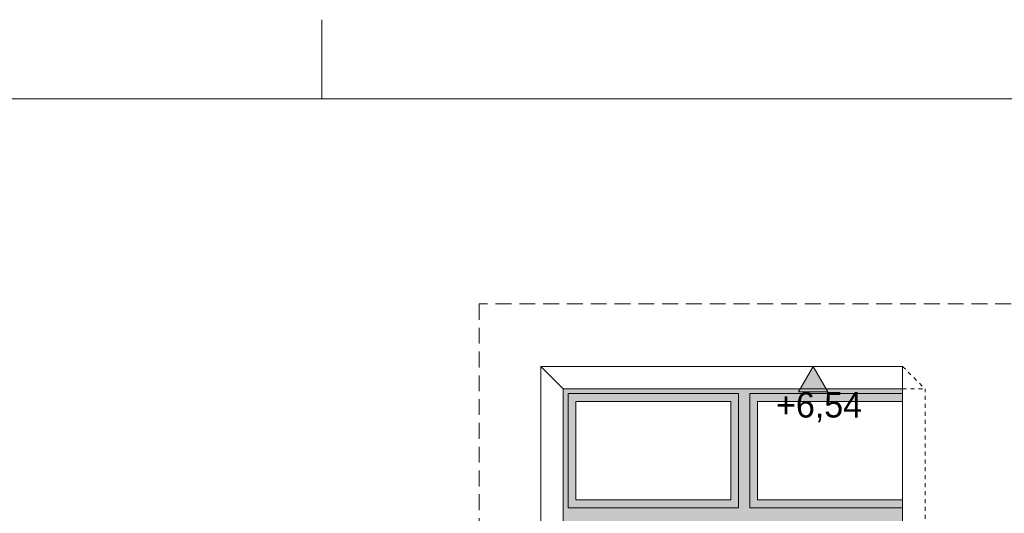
# Model space of a CAD drawing. Extents: x -366324 to -207045, y 68808 to 138616.
# Tile 87 of 170: x -294477 to -288270, y 95546 to 98658. Entities that reach past the tile are written whole.
import ezdxf

# ---------------------------------------------------------------- set-up
doc = ezdxf.new("R2010")
doc.units = 0
doc.header["$MEASUREMENT"] = 0
doc.linetypes.add('Hidden Line', pattern=[50, 25, -25])
doc.linetypes.add('Krawędzie ukryte', pattern=[150, 100, -50])
doc.layers.add('Arch kolorystyka_Nr_Pióra__2', color=7, linetype='Continuous', lineweight=13, true_color=0x7f7f7f)
for name, color, linetype, lineweight in [('Arch okna_Nr_Pióra__21', 7, 'Continuous', 9), ('ARCH TABELA_Nr_Pióra__21', 7, 'Continuous', 9), ('Arch wymiary_Nr_Pióra__21', 7, 'Continuous', 9), ('Arch ściany zewnętrzne_Nr_Pióra__21', 7, 'Continuous', 9), ('INWENT.ŚCIANY_Nr_Pióra__21', 7, 'Continuous', 9)]:
    doc.layers.add(name, color=color, linetype=linetype, lineweight=lineweight)
doc.layers.add('Arch wymiary', color=7, linetype='Continuous')
doc.styles.add('GENERATED_STYLE_1', font='txt')

# ---------------------------------------------------------------- blocks, each defined once
blk = doc.blocks.new('Wymiary_96', base_point=(-289474.9, 96472))
at = {"layer": 'Arch wymiary_Nr_Pióra__21', "linetype": 'Continuous'}
blk.add_hatch(color=256, dxfattribs=at).paths.add_polyline_path([(-289474.9, 96472), (-289567.7, 96312), (-289382.1, 96312)], flags=0)
for p, q in [((-289474.9, 96472), (-289594.9, 96472)), ((-289474.9, 96472), (-289567.7, 96312)), ((-289474.9, 96472), (-289354.9, 96472)), ((-289382.1, 96312), (-289474.9, 96472)), ((-289567.7, 96312), (-289382.1, 96312))]:
    blk.add_line(p, q, dxfattribs=at)
at = {"layer": 'Arch wymiary_Nr_Pióra__21', "insert": (-289708.4, 96120), "char_height": 160, "attachment_point": 7, "style": 'GENERATED_STYLE_1'}
blk.add_mtext('{+6,54}', dxfattribs=at)

msp = doc.modelspace()

# ---------------------------------------------------------------- hatches: boundary and pattern name
at = {"layer": 'Arch kolorystyka_Nr_Pióra__2', "linetype": 'Continuous'}
h = msp.add_hatch(color=256, dxfattribs=at)
h.paths.add_polyline_path([(-288911.4, 96330.6), (-291050, 96330.6), (-291050, 93722.8), (-290970, 93722.8), (-290970, 95460.6), (-289995, 95460.6), (-289995, 93722.8), (-289825, 93722.8), (-289825, 95460.6), (-288911.4, 95460.6), (-288911.4, 95630.6), (-289825, 95630.6), (-289825, 96250.6), (-288911.4, 96250.6)], flags=0)
h.paths.add_polyline_path([(-290970, 95630.6), (-290970, 96250.6), (-289995, 96250.6), (-289995, 95630.6)], flags=0)

# ---------------------------------------------------------------- linework, layer by layer
at = {"layer": 'Arch okna_Nr_Pióra__21', "linetype": 'Hidden Line'}
for p in [(-288911.4, 96472), (-288911.4, 96330.6), (-288770, 93510.6)]:
    msp.add_line(p, (-288770, 96330.6), dxfattribs=at)
at = {"layer": 'Arch okna_Nr_Pióra__21', "linetype": 'Continuous'}
for p, q in [((-291020, 96300.6), (-289945, 96300.6)), ((-291020, 96300.6), (-291020, 95580.6)), ((-289945, 96300.6), (-289945, 95580.6)), ((-289875, 96300.6), (-289875, 95580.6)), ((-289875, 96300.6), (-288911.4, 96300.6)), ((-290970, 96250.6), (-289995, 96250.6)), ((-290970, 96250.6), (-290970, 95630.6)), ((-289995, 96250.6), (-289995, 95630.6)), ((-289825, 96250.6), (-288911.4, 96250.6)), ((-289825, 96250.6), (-289825, 95630.6)), ((-291020, 95580.6), (-289945, 95580.6)), ((-290970, 95630.6), (-289995, 95630.6)), ((-289875, 95580.6), (-288911.4, 95580.6)), ((-289825, 95630.6), (-288911.4, 95630.6))]:
    msp.add_line(p, q, dxfattribs=at)
at = {"layer": 'ARCH TABELA_Nr_Pióra__21', "linetype": 'Continuous'}
for p, q in [((-292571.4, 98158.4), (-292571.4, 98658.4)), ((-292571.4, 98158.4), (-292571.4, 98658.4)), ((-315821.4, 98158.4), (-275071.4, 98158.4))]:
    msp.add_line(p, q, dxfattribs=at)
at = {"layer": 'Arch ściany zewnętrzne_Nr_Pióra__21', "linetype": 'Continuous'}
for p, q in [((-291191.4, 96472), (-288911.4, 96472)), ((-291191.4, 96472), (-291050, 96330.6)), ((-291191.4, 93722.8), (-291191.4, 96472)), ((-288911.4, 93652), (-288911.4, 96472)), ((-291050, 96330.6), (-288911.4, 96330.6)), ((-291050, 93722.8), (-291050, 96330.6))]:
    msp.add_line(p, q, dxfattribs=at)
at = {"layer": 'INWENT.ŚCIANY_Nr_Pióra__21', "linetype": 'Krawędzie ukryte'}
for p, q in [((-284927, 96865.6), (-291580.1, 96865.6)), ((-291580.1, 96865.6), (-291580.1, 90865.6))]:
    msp.add_line(p, q, dxfattribs=at)

# ---------------------------------------------------------------- block references
at = {"layer": 'Arch wymiary', "linetype": 'Continuous'}
msp.add_blockref('Wymiary_96', (-289474.9, 96472), dxfattribs=at)

doc.saveas('drawing.dxf')
